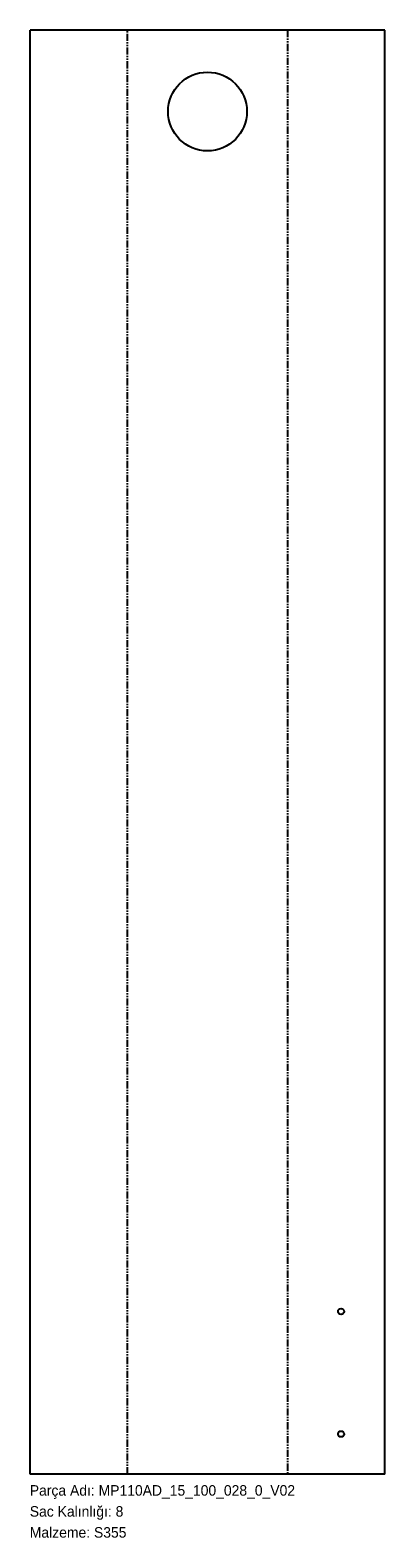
# Model space of a CAD drawing. Header units: millimetres. Extents: x 0 to 406, y -72 to 1650.
import ezdxf

# ---------------------------------------------------------------- set-up
doc = ezdxf.new("R2010")
doc.units = ezdxf.units.MM
for name, pattern in [('SLD-İki-Kısa-Kesik-Çizgili-Uzun-Kesik-Çizgi', [15.748, 8.128, -1.524, 1.524, -1.524, 1.524, -1.524]), ('SLD-Katı', [0]), ('SLD-Sürekli', [0])]:
    doc.linetypes.add(name, pattern=pattern)
doc.layers.add('METIN', color=96, linetype='SLD-Katı')
doc.styles.add('SLDTEXTSTYLE0', font='ARIAL.TTF', dxfattribs={"width": 0.948, "bigfont": 'bigfont'})
doc.styles.add('SLDTEXTSTYLE1', font='ARIAL.TTF', dxfattribs={"width": 0.948})

msp = doc.modelspace()

# ---------------------------------------------------------------- linework, layer by layer
at = {"color": 7, "linetype": 'SLD-Sürekli', "lineweight": 25}
for p, q in [((0.4, 0.4), (0.4, 1650.4)), ((405.576986, 1650.4), (0.4, 1650.4)), ((405.576986, 0.4), (405.576986, 1650.4)), ((405.576986, 0.4), (0.4, 0.4))]:
    msp.add_line(p, q, dxfattribs=at)
at = {"color": 7, "linetype": 'SLD-İki-Kısa-Kesik-Çizgili-Uzun-Kesik-Çizgi'}
for p, q in [((111.694247, 0.4), (111.694247, 1650.4)), ((294.28274, 1650.4), (294.28274, 0.4))]:
    msp.add_line(p, q, dxfattribs=at)
at = {"color": 7, "linetype": 'SLD-Sürekli', "lineweight": 25}
for centre, radius in [((202.988493, 1557.4), 45), ((355.576986, 186.4), 3.4), ((355.576986, 46.4), 3.4)]:
    msp.add_circle(centre, radius, dxfattribs=at)

# ---------------------------------------------------------------- texts
at = {"layer": 'METIN', "char_height": 12, "attachment_point": 1}
for s, insert, style in [('Parça Adı: MP110AD_15_100_028_0_V02', (0, -12.031187), 'SLDTEXTSTYLE0'), ('Sac Kalınlığı: 8', (0, -36.031187), 'SLDTEXTSTYLE0'), ('Malzeme: S355', (0, -60.031187), 'SLDTEXTSTYLE1')]:
    msp.add_mtext(s, dxfattribs=dict(at, insert=insert, style=style))

doc.saveas('drawing.dxf')
